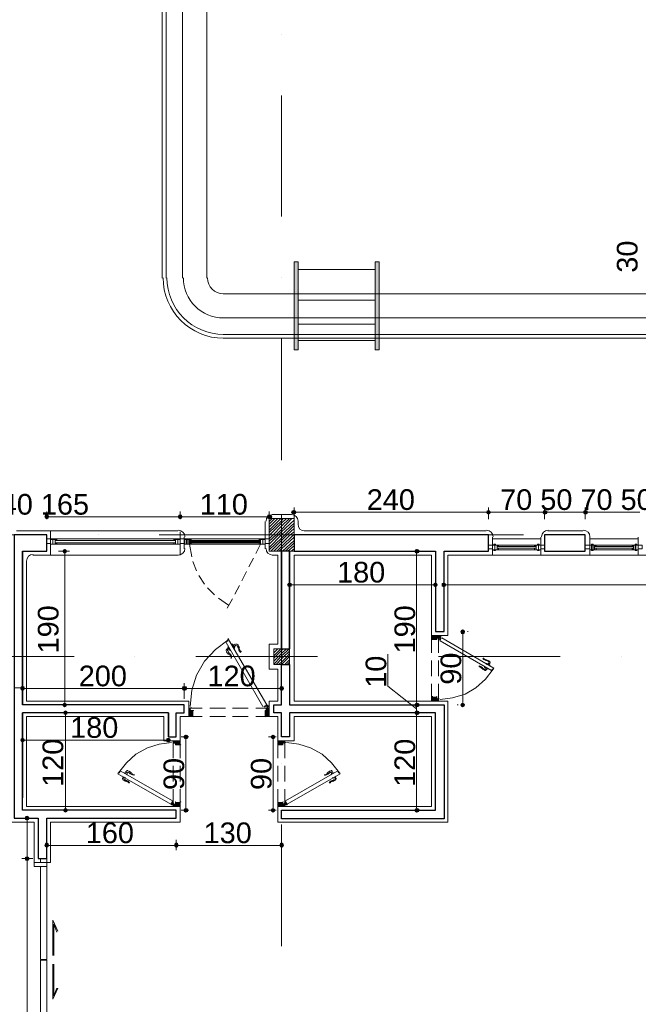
# Model space of a CAD drawing. Header units: metres. Extents: x 5.7 to 89.8, y 4 to 63.5.
# Tile 5 of 22: x 27.9 to 35.5, y 23.6 to 35.7. Entities that reach past the tile are written whole.
import ezdxf

# ---------------------------------------------------------------- set-up
doc = ezdxf.new("R2010")
doc.units = ezdxf.units.M
doc.header["$MEASUREMENT"] = 0
for name, color, linetype in [('PDF2_ax', 7, 'Continuous'), ('PDF2_column', 7, 'Continuous'), ('PDF2_dim', 7, 'Continuous'), ('PDF2_door', 7, 'Continuous'), ('PDF2_furn', 7, 'Continuous'), ('PDF2_khatchin', 7, 'Continuous'), ('PDF2_Layer5', 7, 'Continuous'), ('PDF2_line-estakhr', 7, 'Continuous'), ('PDF2_Text', 7, 'Continuous'), ('PDF2_wall', 7, 'Continuous'), ('PDF2_WIN', 7, 'Continuous'), ('PDF2_win11', 7, 'Continuous')]:
    doc.layers.add(name, color=color, linetype=linetype)
doc.styles.add('PDF Arial', font='arial.ttf')

msp = doc.modelspace()

# ---------------------------------------------------------------- hatches: boundary and pattern name
at = {"layer": 'PDF2_dim', "transparency": 33554559}
for points in [[(31.247, 29.661), (31.256, 29.642), (31.285, 29.632), (31.305, 29.642), (31.314, 29.661), (31.305, 29.68), (31.285, 29.69), (31.256, 29.68)], [(33.703, 29.642), (33.712, 29.661), (33.703, 29.68), (33.684, 29.69), (33.664, 29.68), (33.655, 29.661), (33.664, 29.642), (33.684, 29.632)], [(34.358, 29.68), (34.348, 29.661), (34.358, 29.642), (34.377, 29.632), (34.406, 29.642), (34.415, 29.661), (34.406, 29.68), (34.377, 29.69)], [(34.859, 29.68), (34.849, 29.661), (34.859, 29.642), (34.878, 29.632), (34.907, 29.642), (34.907, 29.68), (34.878, 29.69)], [(28.203, 29.603), (28.213, 29.584), (28.232, 29.574), (28.252, 29.584), (28.261, 29.603), (28.252, 29.632), (28.213, 29.632)], [(29.898, 29.584), (29.908, 29.603), (29.898, 29.632), (29.86, 29.632), (29.85, 29.603), (29.86, 29.584), (29.879, 29.574)], [(31.016, 29.603), (31.006, 29.632), (30.958, 29.632), (30.948, 29.603), (30.958, 29.584), (30.977, 29.574), (31.006, 29.584)], [(28.454, 29.208), (28.435, 29.199), (28.425, 29.179), (28.435, 29.16), (28.454, 29.15), (28.473, 29.16), (28.483, 29.179), (28.473, 29.199)], [(32.797, 29.208), (32.778, 29.199), (32.769, 29.179), (32.778, 29.16), (32.797, 29.15), (32.826, 29.16), (32.836, 29.179), (32.826, 29.199)], [(31.199, 28.765), (31.208, 28.746), (31.228, 28.736), (31.256, 28.746), (31.256, 28.784), (31.228, 28.794), (31.208, 28.784)], [(33.057, 28.765), (33.048, 28.784), (33.029, 28.794), (33.009, 28.784), (33, 28.765), (33.009, 28.746), (33.029, 28.736), (33.048, 28.746)], [(33.106, 28.784), (33.106, 28.746), (33.135, 28.736), (33.154, 28.746), (33.163, 28.765), (33.154, 28.784), (33.135, 28.794)], [(33.366, 28.216), (33.346, 28.207), (33.337, 28.187), (33.346, 28.158), (33.385, 28.158), (33.395, 28.187), (33.385, 28.207)], [(27.905, 27.484), (27.914, 27.465), (27.934, 27.455), (27.953, 27.465), (27.963, 27.484), (27.953, 27.513), (27.914, 27.513)], [(29.956, 27.465), (29.966, 27.484), (29.956, 27.513), (29.908, 27.513), (29.898, 27.484), (29.908, 27.465), (29.927, 27.455)], [(31.16, 27.484), (31.151, 27.513), (31.112, 27.513), (31.102, 27.484), (31.112, 27.465), (31.131, 27.455), (31.151, 27.465)], [(28.454, 27.253), (28.473, 27.263), (28.483, 27.282), (28.473, 27.301), (28.454, 27.311), (28.435, 27.301), (28.425, 27.282), (28.435, 27.263)], [(32.797, 27.253), (32.826, 27.263), (32.836, 27.282), (32.826, 27.301), (32.797, 27.311), (32.778, 27.301), (32.769, 27.282), (32.778, 27.263)], [(33.366, 27.253), (33.385, 27.263), (33.395, 27.282), (33.385, 27.301), (33.366, 27.311), (33.346, 27.301), (33.337, 27.282), (33.346, 27.263)], [(28.463, 27.215), (28.444, 27.205), (28.435, 27.186), (28.444, 27.166), (28.463, 27.157), (28.483, 27.166), (28.492, 27.186), (28.483, 27.205)], [(32.797, 27.215), (32.778, 27.205), (32.769, 27.186), (32.778, 27.166), (32.797, 27.157), (32.826, 27.166), (32.836, 27.186), (32.826, 27.205)], [(27.905, 26.849), (27.914, 26.829), (27.934, 26.82), (27.953, 26.829), (27.963, 26.849), (27.953, 26.868), (27.934, 26.877), (27.914, 26.868)], [(29.764, 26.849), (29.754, 26.868), (29.735, 26.877), (29.706, 26.868), (29.706, 26.829), (29.735, 26.82), (29.754, 26.829)], [(29.947, 26.916), (29.927, 26.906), (29.918, 26.887), (29.927, 26.868), (29.947, 26.858), (29.976, 26.868), (29.976, 26.906)], [(31.025, 26.916), (31.006, 26.906), (30.996, 26.887), (31.006, 26.868), (31.025, 26.858), (31.045, 26.868), (31.054, 26.887), (31.045, 26.906)], [(28.463, 25.953), (28.483, 25.963), (28.492, 25.982), (28.483, 26.001), (28.463, 26.011), (28.444, 26.001), (28.435, 25.982), (28.444, 25.963)], [(29.947, 25.953), (29.976, 25.963), (29.976, 26.001), (29.947, 26.011), (29.927, 26.001), (29.918, 25.982), (29.927, 25.963)], [(31.025, 25.953), (31.045, 25.963), (31.054, 25.982), (31.045, 26.001), (31.025, 26.011), (31.006, 26.001), (30.996, 25.982), (31.006, 25.963)], [(32.797, 25.953), (32.826, 25.963), (32.836, 25.982), (32.826, 26.001), (32.797, 26.011), (32.778, 26.001), (32.769, 25.982), (32.778, 25.963)], [(27.991, 25.914), (27.963, 25.905), (27.963, 25.866), (27.991, 25.857), (28.011, 25.866), (28.02, 25.885), (28.011, 25.905)], [(28.203, 25.548), (28.213, 25.529), (28.232, 25.519), (28.252, 25.529), (28.261, 25.548), (28.252, 25.577), (28.232, 25.587), (28.213, 25.577)], [(29.812, 25.577), (29.802, 25.548), (29.812, 25.529), (29.831, 25.519), (29.85, 25.529), (29.86, 25.548), (29.85, 25.577), (29.831, 25.587)], [(31.16, 25.548), (31.151, 25.577), (31.131, 25.587), (31.112, 25.577), (31.102, 25.548), (31.112, 25.529), (31.131, 25.519), (31.151, 25.529)], [(27.963, 25.365), (27.991, 25.356), (28.011, 25.365), (28.02, 25.385), (28.011, 25.404), (27.991, 25.414), (27.963, 25.404)]]:
    msp.add_hatch(color=256, dxfattribs=at).paths.add_polyline_path(points)
at = {"layer": 'PDF2_door', "transparency": 33554559}
for points in [[(33.086, 28.11), (33.086, 28.12), (33.077, 28.12)], [(29.783, 26.049), (29.783, 26.059), (29.773, 26.059), (29.773, 26.049)], [(31.179, 26.059), (31.179, 26.049), (31.189, 26.049), (31.189, 26.059)]]:
    msp.add_hatch(color=256, dxfattribs=at).paths.add_polyline_path(points)
at = {"layer": 'PDF2_furn', "transparency": 33554559}
for points in [[(31.285, 31.664), (31.334, 31.664), (31.334, 32.753), (31.285, 32.753)], [(32.287, 31.664), (32.335, 31.664), (32.335, 32.753), (32.287, 32.753)]]:
    msp.add_hatch(color=256, dxfattribs=at).paths.add_polyline_path(points)

# ---------------------------------------------------------------- linework, layer by layer
at = {"layer": 'PDF2_ax', "lineweight": 9}
for points in [[(31.131, 35.555), (31.131, 35.555)], [(31.131, 34.804), (31.131, 33.311)], [(31.131, 32.56), (31.131, 32.56)], [(31.131, 31.809), (31.131, 30.306)], [(31.131, 29.555), (31.131, 29.555)], [(26.614, 29.382), (28.117, 29.382)], [(28.868, 29.382), (28.868, 29.382)], [(29.619, 29.382), (31.122, 29.382)], [(31.863, 29.382), (31.863, 29.382)], [(32.614, 29.382), (34.117, 29.382)], [(34.868, 29.382), (34.868, 29.382)], [(31.131, 28.804), (31.131, 27.311)], [(27.067, 27.879), (28.569, 27.879)], [(29.321, 27.879), (29.321, 27.879)], [(30.072, 27.879), (31.574, 27.879)], [(32.326, 27.879), (32.326, 27.879)], [(33.067, 27.879), (34.57, 27.879)], [(35.321, 27.879), (35.321, 27.879)], [(31.131, 26.56), (31.131, 26.56)], [(31.131, 25.808), (31.131, 24.306)]]:
    msp.add_lwpolyline(points, dxfattribs=at)
at = {"layer": 'PDF2_column', "lineweight": 18}
for points in [[(30.977, 29.545), (31.016, 29.584)], [(30.977, 29.516), (31.045, 29.584)], [(30.977, 29.478), (31.083, 29.584)], [(30.977, 29.439), (31.122, 29.584)], [(30.977, 29.41), (31.131, 29.555), (31.151, 29.584)], [(30.977, 29.372), (30.987, 29.382), (31.131, 29.526), (31.189, 29.584)], [(30.977, 29.333), (31.025, 29.382), (31.131, 29.488), (31.228, 29.584)], [(30.977, 29.305), (31.064, 29.382), (31.131, 29.449), (31.256, 29.584)], [(30.977, 29.266), (31.093, 29.382), (31.131, 29.42), (31.285, 29.565)], [(31.131, 29.632), (31.131, 29.131)], [(30.977, 29.227), (31.131, 29.382), (31.285, 29.526)], [(30.977, 29.199), (31.131, 29.343), (31.17, 29.382), (31.285, 29.497)], [(30.996, 29.179), (31.131, 29.314), (31.199, 29.382), (31.285, 29.459)], [(31.035, 29.179), (31.131, 29.276), (31.237, 29.382), (31.285, 29.42)], [(31.334, 29.382), (30.929, 29.382)], [(31.073, 29.179), (31.131, 29.237), (31.276, 29.382), (31.285, 29.391)], [(31.102, 29.179), (31.131, 29.208), (31.285, 29.353)], [(31.131, 29.382), (31.131, 29.382)], [(31.141, 29.179), (31.285, 29.314)], [(31.179, 29.179), (31.285, 29.285)], [(31.208, 29.179), (31.285, 29.247)], [(31.247, 29.179), (31.285, 29.208)], [(31.035, 27.966), (31.045, 27.975)], [(31.035, 27.927), (31.083, 27.975)], [(31.035, 27.889), (31.122, 27.975)], [(31.035, 27.86), (31.054, 27.879), (31.131, 27.956), (31.151, 27.975)], [(31.035, 27.821), (31.093, 27.879), (31.131, 27.918), (31.189, 27.975)], [(31.035, 27.783), (31.122, 27.879), (31.131, 27.889), (31.228, 27.975)], [(31.131, 28.033), (31.131, 27.725)], [(31.285, 27.879), (30.977, 27.879)], [(31.064, 27.783), (31.131, 27.85), (31.16, 27.879), (31.228, 27.947)], [(31.093, 27.783), (31.131, 27.812), (31.199, 27.879), (31.228, 27.918)], [(31.131, 27.783), (31.228, 27.879)], [(31.17, 27.783), (31.228, 27.841)], [(31.199, 27.783), (31.228, 27.812)]]:
    msp.add_lwpolyline(points, dxfattribs=at)
for points in [[(30.977, 29.179), (31.285, 29.179), (31.285, 29.584), (30.977, 29.584)], [(31.228, 27.783), (31.035, 27.783), (31.035, 27.975), (31.228, 27.975)]]:
    msp.add_lwpolyline(points, close=True, dxfattribs=at)
at = {"layer": 'PDF2_dim', "lineweight": 20}
for points in [[(28.232, 29.671), (28.232, 29.574)], [(29.879, 29.671), (29.879, 29.574)], [(33.684, 29.719), (33.684, 29.574)], [(34.377, 29.719), (34.377, 29.574)], [(34.878, 29.719), (34.878, 29.574)], [(29.927, 27.552), (29.927, 27.359)], [(32.74, 27.186), (32.73, 27.186)], [(29.831, 25.491), (29.831, 25.616)], [(27.924, 25.385), (28.059, 25.385)]]:
    msp.add_lwpolyline(points, close=True, dxfattribs=at)
for points in [[(30.977, 29.574), (30.977, 29.671)], [(31.285, 29.574), (31.285, 29.719)], [(31.314, 29.661), (31.343, 29.661), (33.626, 29.661), (33.655, 29.661)], [(33.712, 29.661), (33.741, 29.661), (34.319, 29.661), (34.348, 29.661)], [(34.415, 29.661), (34.444, 29.661), (34.82, 29.661), (34.849, 29.661)], [(34.907, 29.661), (34.945, 29.661), (35.523, 29.661), (35.552, 29.661)], [(29.85, 29.603), (29.821, 29.603), (28.29, 29.603), (28.261, 29.603)], [(30.948, 29.603), (30.919, 29.603), (29.937, 29.603), (29.908, 29.603)], [(28.377, 29.179), (28.512, 29.179)], [(32.874, 29.179), (32.865, 29.179)], [(28.454, 29.15), (28.454, 29.122), (28.454, 27.34), (28.454, 27.311)], [(32.797, 27.311), (32.797, 27.34), (32.797, 29.122), (32.797, 29.15)], [(31.228, 28.833), (31.228, 28.823)], [(33.029, 28.833), (33.029, 28.823)], [(33.135, 28.833), (33.135, 28.823)], [(33, 28.765), (32.971, 28.765), (31.295, 28.765), (31.256, 28.765)], [(33.163, 28.765), (33.192, 28.765), (39.27, 28.765), (39.299, 28.765)], [(33.366, 28.158), (33.366, 28.12), (33.366, 27.34), (33.366, 27.311)], [(33.433, 28.187), (33.423, 28.187)], [(32.797, 27.234), (32.441, 27.513), (32.441, 27.908)], [(27.934, 27.494), (27.828, 27.494)], [(27.934, 27.484), (27.934, 27.436)], [(29.898, 27.484), (29.87, 27.484), (27.991, 27.484), (27.963, 27.484)], [(31.102, 27.484), (31.073, 27.484), (29.995, 27.484), (29.966, 27.484)], [(31.131, 27.446), (31.131, 27.552)], [(27.934, 27.417), (27.934, 27.426)], [(28.377, 27.282), (28.512, 27.282)], [(32.73, 27.282), (32.74, 27.282)], [(32.797, 27.186), (32.797, 27.282)], [(32.874, 27.282), (32.865, 27.282)], [(33.298, 27.282), (33.308, 27.282)], [(28.396, 27.186), (28.406, 27.186)], [(28.463, 26.011), (28.463, 26.04), (28.463, 27.128), (28.463, 27.157)], [(32.797, 26.011), (32.797, 26.04), (32.797, 27.128), (32.797, 27.157)], [(27.934, 26.916), (27.934, 26.906)], [(29.735, 26.916), (29.735, 26.906)], [(29.985, 26.887), (29.889, 26.887)], [(31.064, 26.887), (30.968, 26.887)], [(29.706, 26.849), (29.667, 26.849), (27.991, 26.849), (27.963, 26.849)], [(29.947, 26.858), (29.947, 26.82), (29.947, 26.04), (29.947, 26.011)], [(31.025, 26.858), (31.025, 26.82), (31.025, 26.04), (31.025, 26.011)], [(28.396, 25.982), (28.406, 25.982)], [(29.985, 25.982), (29.889, 25.982)], [(31.064, 25.982), (30.968, 25.982)], [(32.73, 25.982), (32.74, 25.982)], [(28.059, 25.885), (27.924, 25.885)], [(27.991, 25.414), (27.991, 25.442), (27.991, 25.828), (27.991, 25.857)], [(31.131, 25.808), (31.131, 25.491)], [(28.232, 25.76), (28.232, 25.491)], [(28.261, 25.548), (28.29, 25.548), (29.773, 25.548), (29.802, 25.548)], [(29.86, 25.548), (29.889, 25.548), (31.073, 25.548), (31.102, 25.548)], [(27.991, 22.611), (27.991, 22.64), (27.991, 25.327), (27.991, 25.356)]]:
    msp.add_lwpolyline(points, dxfattribs=at)
at = {"layer": 'PDF2_door', "lineweight": 18}
for points in [[(30.004, 27.263), (30.024, 27.465), (30.081, 27.648), (30.178, 27.821), (30.313, 27.966), (30.467, 28.081), (30.467, 28.091), (30.476, 28.101)], [(30.476, 28.091), (30.948, 27.282), (30.91, 27.263)], [(33.067, 28.12), (33.067, 28.139), (32.98, 28.139), (32.98, 28.091)], [(32.99, 28.091), (33.038, 28.091)], [(33.048, 28.091), (33.048, 28.11), (33.067, 28.11)], [(33.096, 28.11), (33.086, 28.072), (33.722, 27.706), (33.732, 27.725), (33.741, 27.725), (33.751, 27.735), (33.106, 28.11)], [(33.106, 28.101), (33.106, 28.101)], [(30.447, 28.062), (30.467, 28.072)], [(30.9, 27.263), (30.447, 28.052)], [(30.467, 28.072), (30.467, 28.072)], [(33.086, 27.349), (33.24, 27.369), (33.395, 27.417), (33.529, 27.494), (33.645, 27.6), (33.741, 27.725)], [(33.067, 27.349), (33.067, 27.33), (32.98, 27.33), (32.98, 27.378)], [(32.99, 27.378), (33.038, 27.378)], [(33.048, 27.378), (33.048, 27.359), (33.067, 27.359)], [(30.004, 27.215), (30.004, 27.243), (29.985, 27.243), (29.985, 27.138), (30.033, 27.138), (30.033, 27.205)], [(30.958, 27.215), (30.958, 27.243), (30.977, 27.243), (30.977, 27.138), (30.929, 27.138), (30.929, 27.205)], [(30.977, 27.243), (30.977, 27.243)], [(30.033, 27.215), (30.014, 27.215)], [(30.033, 27.138), (30.033, 27.138)], [(30.929, 27.215), (30.948, 27.215)], [(29.773, 26.82), (29.619, 26.8), (29.475, 26.752), (29.33, 26.675), (29.215, 26.569), (29.118, 26.444)], [(29.793, 26.82), (29.793, 26.839), (29.879, 26.839), (29.879, 26.791), (29.821, 26.791), (29.821, 26.81)], [(29.812, 26.81), (29.793, 26.81)], [(29.879, 26.791), (29.879, 26.791)], [(31.17, 26.82), (31.17, 26.839), (31.083, 26.839), (31.083, 26.791), (31.141, 26.791), (31.141, 26.81)], [(31.083, 26.791), (31.083, 26.791)], [(31.151, 26.81), (31.17, 26.81)], [(31.189, 26.82), (31.343, 26.8), (31.488, 26.752), (31.632, 26.675), (31.748, 26.569), (31.844, 26.444)], [(29.138, 26.463), (29.128, 26.444), (29.118, 26.444), (29.109, 26.434), (29.764, 26.059), (29.783, 26.097), (29.147, 26.463)], [(29.118, 26.434), (29.118, 26.434)], [(31.825, 26.463), (31.834, 26.444), (31.844, 26.444), (31.854, 26.434), (31.199, 26.059), (31.179, 26.097), (31.815, 26.463)], [(31.844, 26.434), (31.844, 26.434)], [(29.764, 26.068), (29.764, 26.068)], [(29.793, 26.049), (29.793, 26.03), (29.879, 26.03), (29.879, 26.078), (29.821, 26.078), (29.821, 26.059)], [(29.812, 26.059), (29.793, 26.059)], [(31.17, 26.049), (31.17, 26.03), (31.083, 26.03), (31.083, 26.078), (31.141, 26.078), (31.141, 26.059)], [(31.151, 26.059), (31.17, 26.059)], [(31.199, 26.068), (31.199, 26.068)]]:
    msp.add_lwpolyline(points, dxfattribs=at)
at = {"layer": 'PDF2_door', "lineweight": 0}
for points in [[(33.048, 28.091), (33, 28.139), (33.038, 28.091), (32.99, 28.139), (32.98, 28.12), (33, 28.139), (32.98, 28.11)], [(32.98, 28.13), (32.98, 28.139), (33.029, 28.091), (33.048, 28.101), (33.009, 28.139), (32.98, 28.101), (33.019, 28.139), (32.98, 28.091), (33.029, 28.139), (33.048, 28.11), (33.019, 28.139), (33.048, 28.11), (33.067, 28.13), (33.067, 28.139), (33.048, 28.11), (33.019, 28.091), (33.057, 28.139), (33.009, 28.091), (32.98, 28.12)], [(32.98, 28.13), (33.019, 28.091), (32.98, 28.13)], [(32.98, 28.11), (33, 28.091), (32.98, 28.11)], [(32.98, 28.101), (32.99, 28.091), (32.98, 28.091)], [(32.99, 28.091), (33.038, 28.139), (33, 28.091), (33.048, 28.139), (33.067, 28.11), (33.038, 28.139), (33.057, 28.11), (33.067, 28.13)], [(33.038, 28.091), (33.048, 28.101)], [(33.057, 28.139), (33.067, 28.12), (33.057, 28.139)], [(33.057, 28.11), (33.067, 28.11), (33.067, 28.12)], [(33.057, 28.101), (33.067, 28.101)], [(33.086, 28.12), (33.077, 28.12), (33.077, 28.11), (33.077, 28.12)], [(33.086, 28.101), (33.077, 28.11)], [(33.077, 28.091), (33.086, 28.101), (33.086, 28.081)], [(33.077, 28.081), (33.077, 28.081)], [(33.086, 28.11), (33.086, 28.12), (33.086, 28.11)], [(33.086, 28.11), (33.086, 28.12), (33.086, 28.11)], [(33.086, 28.11), (33.086, 28.11)], [(32.98, 27.378), (32.99, 27.378), (32.98, 27.369), (33.019, 27.33), (32.98, 27.378), (33.029, 27.33), (33.048, 27.359), (33.067, 27.34), (33.057, 27.359), (33.038, 27.33), (33.067, 27.359), (33.048, 27.33), (33, 27.378), (33.038, 27.33), (32.99, 27.378)], [(32.98, 27.359), (33, 27.378), (32.98, 27.359)], [(32.98, 27.34), (33.019, 27.378), (32.98, 27.34)], [(33.067, 27.359), (33.067, 27.349), (33.057, 27.33), (33.067, 27.34), (33.067, 27.33), (33.019, 27.378), (33.057, 27.33), (33.009, 27.378), (32.98, 27.349), (33, 27.33), (32.98, 27.359), (33.009, 27.33), (33.048, 27.369), (33.029, 27.378), (32.98, 27.33), (32.98, 27.34), (32.99, 27.33), (33.038, 27.378), (33, 27.33), (33.048, 27.378)], [(33.019, 27.33), (33.048, 27.359), (33.019, 27.33)], [(33.038, 27.378), (33.048, 27.369)], [(30.014, 27.138), (30.033, 27.157), (29.985, 27.215), (30.033, 27.166), (29.985, 27.224), (30.004, 27.243), (29.985, 27.215)], [(29.985, 27.205), (30.033, 27.147), (30.024, 27.138), (29.985, 27.176), (30.014, 27.215), (29.985, 27.186), (30.033, 27.138), (29.985, 27.195), (30.004, 27.224), (29.985, 27.243), (30.033, 27.186), (29.985, 27.138), (30.033, 27.195), (30.014, 27.215)], [(29.985, 27.243), (29.985, 27.243)], [(30.004, 27.138), (29.985, 27.157), (30.033, 27.205), (29.985, 27.147), (29.995, 27.138), (30.033, 27.176), (29.985, 27.234), (29.995, 27.243), (30.004, 27.234), (30.004, 27.243)], [(29.985, 27.205), (30.004, 27.234), (29.985, 27.205)], [(30.929, 27.272), (30.919, 27.263)], [(30.919, 27.253), (30.939, 27.263)], [(30.958, 27.138), (30.977, 27.157), (30.929, 27.205), (30.977, 27.147), (30.968, 27.138), (30.929, 27.176), (30.977, 27.234), (30.968, 27.243), (30.958, 27.234), (30.958, 27.243)], [(30.948, 27.138), (30.929, 27.157), (30.977, 27.215), (30.929, 27.166), (30.977, 27.224), (30.958, 27.243), (30.977, 27.215)], [(30.939, 27.224), (30.939, 27.243)], [(30.948, 27.263), (30.948, 27.263)], [(30.948, 27.263), (30.948, 27.263)], [(30.948, 27.243), (30.948, 27.224)], [(30.958, 27.263), (30.958, 27.263), (30.963, 27.272)], [(30.958, 27.263), (30.968, 27.263), (30.958, 27.263)], [(30.958, 27.253), (30.958, 27.253)], [(30.958, 27.253), (30.958, 27.253)], [(30.977, 27.205), (30.958, 27.234), (30.977, 27.205)], [(30.968, 27.263), (30.968, 27.263)], [(30.033, 27.215), (29.985, 27.166), (30.024, 27.215), (30.033, 27.205)], [(30.014, 27.138), (29.985, 27.166), (30.014, 27.138)], [(29.985, 27.138), (29.985, 27.138)], [(30.004, 27.138), (30.033, 27.166), (30.004, 27.138)], [(30.977, 27.205), (30.929, 27.147), (30.939, 27.138), (30.977, 27.176), (30.948, 27.215), (30.929, 27.195), (30.977, 27.138), (30.929, 27.186), (30.948, 27.215)], [(30.929, 27.205), (30.939, 27.215), (30.977, 27.166), (30.929, 27.215)], [(30.958, 27.138), (30.929, 27.166), (30.958, 27.138)], [(30.929, 27.138), (30.929, 27.138)], [(30.948, 27.138), (30.977, 27.166), (30.948, 27.138)], [(30.977, 27.138), (30.977, 27.138)], [(29.879, 26.82), (29.85, 26.791), (29.879, 26.829), (29.841, 26.791), (29.793, 26.839), (29.793, 26.829), (29.802, 26.839), (29.85, 26.791), (29.812, 26.839), (29.86, 26.791)], [(29.793, 26.81), (29.812, 26.839), (29.793, 26.82), (29.802, 26.81), (29.793, 26.829), (29.812, 26.81), (29.831, 26.839), (29.802, 26.81), (29.821, 26.839), (29.87, 26.791), (29.831, 26.839), (29.879, 26.791), (29.841, 26.839), (29.821, 26.81), (29.85, 26.839), (29.821, 26.8), (29.831, 26.791), (29.821, 26.8)], [(29.879, 26.829), (29.879, 26.839), (29.831, 26.791), (29.87, 26.839), (29.821, 26.791), (29.86, 26.839)], [(29.87, 26.839), (29.879, 26.82), (29.86, 26.839), (29.879, 26.81), (29.85, 26.839), (29.879, 26.8), (29.87, 26.791)], [(29.879, 26.81), (29.86, 26.791), (29.879, 26.81)], [(31.093, 26.839), (31.083, 26.82), (31.102, 26.839), (31.083, 26.81), (31.112, 26.839), (31.083, 26.8), (31.093, 26.791)], [(31.083, 26.82), (31.112, 26.791), (31.083, 26.829), (31.122, 26.791), (31.17, 26.839), (31.17, 26.829), (31.16, 26.839), (31.112, 26.791), (31.151, 26.839), (31.102, 26.791)], [(31.083, 26.829), (31.083, 26.839), (31.131, 26.791), (31.093, 26.839), (31.141, 26.791), (31.102, 26.839)], [(31.17, 26.81), (31.151, 26.839), (31.17, 26.82), (31.16, 26.81), (31.17, 26.829), (31.151, 26.81), (31.131, 26.839), (31.16, 26.81), (31.141, 26.839), (31.093, 26.791), (31.131, 26.839), (31.083, 26.791), (31.122, 26.839), (31.141, 26.81), (31.112, 26.839), (31.141, 26.8), (31.131, 26.791), (31.141, 26.8)], [(31.083, 26.81), (31.102, 26.791), (31.083, 26.81)], [(29.773, 26.049), (29.783, 26.049), (29.783, 26.059), (29.773, 26.059)], [(29.879, 26.049), (29.85, 26.078), (29.879, 26.04), (29.841, 26.078), (29.821, 26.059), (29.793, 26.03), (29.793, 26.04), (29.802, 26.03), (29.85, 26.078), (29.812, 26.03), (29.86, 26.078)], [(29.821, 26.068), (29.831, 26.078), (29.821, 26.068), (29.85, 26.03), (29.821, 26.059), (29.841, 26.03), (29.879, 26.078), (29.831, 26.03), (29.87, 26.078), (29.821, 26.03), (29.802, 26.059), (29.831, 26.03), (29.812, 26.059), (29.793, 26.04), (29.802, 26.059), (29.793, 26.049), (29.812, 26.03), (29.793, 26.059), (29.793, 26.049)], [(29.802, 26.068), (29.793, 26.068)], [(29.793, 26.059), (29.802, 26.059)], [(29.86, 26.03), (29.821, 26.078), (29.87, 26.03), (29.831, 26.078), (29.879, 26.03), (29.879, 26.04)], [(29.87, 26.03), (29.879, 26.049), (29.86, 26.03), (29.879, 26.059), (29.85, 26.03), (29.879, 26.068), (29.87, 26.078)], [(29.879, 26.059), (29.86, 26.078), (29.879, 26.059)], [(29.879, 26.078), (29.879, 26.078)], [(31.083, 26.049), (31.112, 26.078), (31.083, 26.04), (31.122, 26.078), (31.141, 26.059), (31.17, 26.03), (31.17, 26.04), (31.16, 26.03), (31.112, 26.078), (31.151, 26.03), (31.102, 26.078)], [(31.141, 26.068), (31.131, 26.078), (31.141, 26.068), (31.112, 26.03), (31.141, 26.059), (31.122, 26.03), (31.083, 26.078), (31.131, 26.03), (31.093, 26.078), (31.141, 26.03), (31.16, 26.059), (31.131, 26.03), (31.151, 26.059), (31.17, 26.04), (31.16, 26.059), (31.17, 26.049), (31.151, 26.03), (31.17, 26.059), (31.17, 26.049)], [(31.102, 26.03), (31.141, 26.078), (31.093, 26.03), (31.131, 26.078), (31.083, 26.03), (31.083, 26.04)], [(31.083, 26.059), (31.102, 26.078), (31.083, 26.059)], [(31.093, 26.03), (31.083, 26.049), (31.102, 26.03), (31.083, 26.059), (31.112, 26.03), (31.083, 26.068), (31.093, 26.078)], [(31.083, 26.078), (31.083, 26.078)], [(31.16, 26.068), (31.17, 26.068)], [(31.17, 26.059), (31.16, 26.059)], [(31.179, 26.078), (31.189, 26.068), (31.179, 26.088)], [(31.179, 26.068), (31.179, 26.059)], [(31.189, 26.049), (31.179, 26.049), (31.179, 26.059), (31.189, 26.059)]]:
    msp.add_lwpolyline(points, dxfattribs=at)
for points in [[(33.072, 28.11, 0.41418), (33.077, 28.115, -0.41418)], [(33.095, 28.103, 0.413858), (33.094, 28.11, -0.413858)], [(29.797, 26.068, 0.41421), (29.793, 26.064, -0.41421)], [(31.179, 26.064, 0.41421), (31.175, 26.068, -0.41421)], [(31.187, 26.069, 0.414209), (31.188, 26.076, -0.414209)]]:
    msp.add_lwpolyline(points, format="xyb", close=True, dxfattribs=at)
at = {"layer": 'PDF2_door', "lineweight": 5}
for points in [[(30.457, 27.956), (30.467, 27.956), (30.457, 27.975), (30.447, 27.966)], [(30.467, 28.004), (30.476, 28.004)], [(30.505, 27.956), (30.496, 27.956), (30.467, 27.995)], [(30.515, 28.033), (30.524, 28.033), (30.553, 27.985), (30.544, 27.985)], [(30.553, 28.024), (30.563, 28.014), (30.553, 28.033), (30.563, 28.033)], [(30.573, 28.014), (30.573, 28.014)], [(33.635, 27.754), (33.635, 27.744), (33.674, 27.725)], [(33.635, 27.715), (33.635, 27.725), (33.655, 27.715), (33.645, 27.715)], [(33.655, 27.783), (33.664, 27.792), (33.703, 27.773)], [(33.693, 27.792), (33.684, 27.802), (33.693, 27.792), (33.703, 27.792)], [(33.693, 27.764), (33.703, 27.764)], [(29.166, 26.406), (29.166, 26.406)], [(29.195, 26.377), (29.166, 26.396)], [(29.224, 26.415), (29.224, 26.425), (29.186, 26.444)], [(29.205, 26.386), (29.205, 26.377)], [(29.224, 26.454), (29.224, 26.444), (29.215, 26.454), (29.224, 26.444)], [(31.738, 26.454), (31.738, 26.444), (31.748, 26.454), (31.738, 26.444)], [(31.738, 26.415), (31.738, 26.425), (31.777, 26.444)], [(31.757, 26.386), (31.757, 26.377)], [(31.767, 26.377), (31.796, 26.396)], [(31.796, 26.406), (31.796, 26.406)]]:
    msp.add_lwpolyline(points, dxfattribs=at)
for points in [[(30.448, 27.956, -0.361436), (30.457, 27.975), (30.467, 27.956)], [(30.468, 27.959, 0.092322), (30.476, 27.934, 0.099024), (30.495, 27.913)], [(30.626, 27.93, -0.199986), (30.601, 27.97, 0.098999), (30.592, 27.997, 0.092349), (30.575, 28.017)], [(30.632, 27.938, -0.199984), (30.61, 27.971, 0.014536), (30.61, 27.976)], [(30.505, 27.871, 0.199983), (30.486, 27.909, 0.014553), (30.489, 27.906)], [(33.653, 27.831, -0.199967), (33.617, 27.852, -1.00039), (33.625, 27.858, 0.200082), (33.654, 27.841)], [(33.701, 27.8, 0.361338), (33.698, 27.818, 0.130829), (33.657, 27.839, -0.014754), (33.661, 27.839)], [(33.602, 27.737, -0.014137), (33.6, 27.738, 0.13077), (33.639, 27.711)], [(33.608, 27.746, 0.099053), (33.623, 27.732, 0.092396), (33.642, 27.726)], [(33.635, 27.707, 0.361469), (33.655, 27.715), (33.645, 27.725)], [(33.691, 27.811, 0.092376), (33.676, 27.824, 0.09904), (33.657, 27.831)], [(29.168, 26.379, 0.361382), (29.172, 26.361, 0.130792), (29.212, 26.34)], [(29.262, 26.433, 0.099024), (29.246, 26.447, 0.09232), (29.228, 26.453)], [(31.744, 26.453, 0.092327), (31.726, 26.447, 0.099026), (31.71, 26.433)], [(31.76, 26.34, 0.130792), (31.8, 26.361, 0.361409), (31.803, 26.379)], [(29.188, 26.367, 0.092348), (29.203, 26.355, 0.098999), (29.222, 26.348)], [(29.217, 26.347, -0.199983), (29.252, 26.327, -0.999983), (29.244, 26.321, 0.199987), (29.217, 26.339, 0.014545), (29.221, 26.339)], [(31.751, 26.339, 0.014545), (31.754, 26.339, 0.199984), (31.728, 26.321, -0.999943), (31.72, 26.327, -0.199984), (31.755, 26.347)], [(31.75, 26.348, 0.098999), (31.769, 26.355, 0.092348), (31.784, 26.367)]]:
    msp.add_lwpolyline(points, format="xyb", dxfattribs=at)
at = {"layer": 'PDF2_door', "lineweight": 0}
for points in [[(30.977, 27.243), (30.958, 27.215), (30.977, 27.186), (30.929, 27.138), (30.977, 27.195), (30.958, 27.224)], [(29.773, 26.059), (29.773, 26.049), (29.773, 26.059)], [(31.189, 26.059), (31.189, 26.049), (31.189, 26.059)]]:
    msp.add_lwpolyline(points, close=True, dxfattribs=at)
for points in [[(30.948, 27.248, -0.414213), (30.963, 27.263, 0.41421), (30.968, 27.268)], [(29.783, 26.059), (29.785, 26.069, -0.414193), (29.783, 26.078), (29.773, 26.068), (29.783, 26.088)]]:
    msp.add_lwpolyline(points, format="xyb", dxfattribs=at)
at = {"layer": 'PDF2_door', "lineweight": 5}
for points in [[(29.176, 26.367), (29.166, 26.377)], [(31.786, 26.367), (31.796, 26.377)]]:
    msp.add_lwpolyline(points, close=True, dxfattribs=at)
at = {"layer": 'PDF2_door', "lineweight": 18}
for centre in [(33.091, 28.125), (30.963, 27.268), (29.778, 26.054), (31.194, 26.054)]:
    msp.add_circle(centre, 0.00482, dxfattribs=at)
at = {"layer": 'PDF2_door', "lineweight": 0}
for centre in [(33.091, 28.125), (30.963, 27.268), (29.778, 26.054), (31.194, 26.054)]:
    msp.add_circle(centre, 0.00482, dxfattribs=at)
at = {"layer": 'PDF2_door', "lineweight": 18}
for centre, start, end in [((32.995, 28.096), 180.0033, 269.9967), ((33.043, 28.096), 270.0033, 359.9967), ((33.053, 28.115), 90.0033, 179.9967), ((33.072, 28.125), 270.0033, 359.9967), ((32.995, 27.383), 90.0033, 179.9967), ((33.043, 27.383), 0.0033, 89.9967), ((33.053, 27.364), 180.0033, 269.9967), ((33.072, 27.354), 0.0033, 89.9967), ((30.009, 27.248), 0.0003, 89.9997), ((30.963, 27.248), 90.0003, 179.9997), ((30.019, 27.219), 180.0063, 269.9994), ((30.038, 27.21), 0.0003, 89.9997), ((30.038, 27.142), 270.0003, 359.9997), ((30.934, 27.21), 90.0061, 180.0054), ((30.934, 27.142), 180.0063, 269.9994), ((30.953, 27.219), 270.0003, 359.9997), ((29.797, 26.824), 180.0003, 269.9997), ((29.817, 26.815), 0.0003, 89.9997), ((29.826, 26.796), 180.0003, 269.9997), ((29.884, 26.796), 270.0003, 359.9997), ((31.088, 26.796), 180.0003, 269.9997), ((31.146, 26.796), 270.0003, 359.9997), ((31.155, 26.815), 90.0063, 179.9994), ((31.175, 26.824), 270.0003, 359.9997), ((29.797, 26.054), 90.0063, 179.9994), ((29.817, 26.064), 270.0003, 359.9997), ((29.826, 26.083), 90.0003, 179.9997), ((29.884, 26.083), 0.0003, 89.9997), ((31.088, 26.083), 90.0063, 179.9994), ((31.146, 26.083), 0.0061, 90.0054), ((31.155, 26.064), 180.0003, 269.9997), ((31.175, 26.054), 0.0003, 89.9997)]:
    msp.add_arc(centre, 0.00482, start, end, dxfattribs=at)
at = {"layer": 'PDF2_door', "lineweight": 0}
for centre, radius, start, end in [((33.082, 28.125), 0.00482, 90.0033, 179.9967), ((33.091, 28.115), 0.00485, 218.8609, 239.9487), ((30.943, 27.268), 0.0144, 29.9983, 119.9982), ((30.943, 27.268), 0.00482, 29.999, 119.9981), ((30.963, 27.248), 0.00482, 90.0061, 180.0054), ((30.963, 27.268), 0.00482, 210.0089, 231.2275), ((29.788, 26.073), 0.00482, 150.006, 240.002), ((29.788, 26.054), 0.00482, 270.0003, 359.9997), ((29.788, 26.064), 0.00482, 38.779, 59.9982), ((31.184, 26.054), 0.00482, 180.0003, 269.9997), ((31.184, 26.064), 0.00482, 120.0089, 141.2275)]:
    msp.add_arc(centre, radius, start, end, dxfattribs=at)
at = {"layer": 'PDF2_door', "lineweight": 5}
for centre, radius, start, end in [((30.443, 28.019), 0.0433, 298.1304, 329.9417), ((30.491, 27.932), 0.0433, 90.0551, 121.8713), ((30.539, 28.067), 0.0433, 270.0551, 301.8713), ((30.587, 27.98), 0.0433, 118.1304, 149.9417), ((30.577, 28.019), 0.0144, 40.5173, 119.9985), ((30.5, 27.961), 0.111, 10.7117, 40.5175), ((30.549, 27.99), 0.111, 199.4897, 229.2901), ((30.452, 27.865), 0.0626, 7.3829, 52.6188), ((30.51, 27.865), 0.00482, 187.3882, 7.3836), ((30.626, 27.942), 0.00482, 232.6254, 52.6189), ((33.573, 27.759), 0.00481, 82.612, 262.6311), ((33.563, 27.711), 0.0433, 37.3699, 82.6277), ((33.563, 27.711), 0.053, 37.3828, 82.6154), ((33.621, 27.749), 0.0337, 328.1268, 359.9523), ((33.688, 27.701), 0.0337, 120.0631, 151.8651), ((33.659, 27.817), 0.0337, 300.0594, 331.8795), ((33.727, 27.778), 0.0337, 148.1397, 179.9393), ((29.142, 26.401), 0.0337, 328.1293, 359.9445), ((29.21, 26.362), 0.0337, 120.0642, 151.8751), ((29.181, 26.478), 0.0337, 300.0591, 331.8692), ((29.229, 26.459), 0.0144, 70.5157, 150.0019), ((29.258, 26.43), 0.0337, 148.1336, 179.9508), ((29.21, 26.381), 0.0915, 40.7154, 70.5157), ((29.306, 26.468), 0.053, 217.3812, 262.6172), ((29.219, 26.401), 0.0627, 37.3832, 40.7139), ((29.306, 26.468), 0.0433, 217.3806, 262.6175), ((29.306, 26.42), 0.00482, 262.6163, 82.6177), ((31.666, 26.42), 0.00482, 97.3882, 277.3836), ((31.666, 26.468), 0.0433, 277.3825, 322.6194), ((31.666, 26.468), 0.053, 277.3828, 322.6188), ((31.762, 26.381), 0.0915, 109.4897, 139.2902), ((31.752, 26.401), 0.0626, 139.2919, 142.6262), ((31.743, 26.459), 0.0144, 30.0033, 109.4901), ((31.714, 26.43), 0.0337, 0.0555, 31.8707), ((31.781, 26.478), 0.0337, 208.1308, 239.9409), ((31.762, 26.362), 0.0337, 28.1308, 59.9409), ((31.83, 26.401), 0.0337, 180.0555, 211.8707)]:
    msp.add_arc(centre, radius, start, end, dxfattribs=at)
at = {"layer": 'PDF2_door', "transparency": 33554559}
msp.add_solid([(30.958, 27.272), (30.968, 27.272), (30.968, 27.272)], dxfattribs=at)
at = {"layer": 'PDF2_furn', "lineweight": 18}
for points in [[(31.285, 32.753), (31.334, 32.753), (31.334, 31.664), (31.285, 31.664)], [(32.287, 32.753), (32.335, 32.753), (32.335, 31.664), (32.287, 31.664)]]:
    msp.add_lwpolyline(points, close=True, dxfattribs=at)
for points in [[(32.287, 32.656), (31.334, 32.656)], [(32.287, 32.358), (31.334, 32.358)], [(32.287, 32.281), (31.334, 32.281)], [(32.287, 31.982), (31.334, 31.982)], [(32.287, 31.78), (31.334, 31.78)]]:
    msp.add_lwpolyline(points, dxfattribs=at)
at = {"layer": 'PDF2_khatchin', "lineweight": 18}
for points in [[(29.995, 29.266), (30.024, 29.112)], [(30.871, 29.266), (30.813, 29.15)], [(30.033, 29.054), (30.081, 28.939)], [(30.785, 29.093), (30.727, 28.987)], [(30.698, 28.929), (30.64, 28.813)], [(30.11, 28.881), (30.178, 28.775)], [(30.216, 28.727), (30.303, 28.64)], [(30.611, 28.756), (30.553, 28.65)], [(30.351, 28.601), (30.476, 28.515)], [(30.524, 28.592), (30.457, 28.476)], [(32.98, 27.927), (32.98, 28.139)], [(33.067, 27.927), (33.067, 28.139)], [(32.98, 27.638), (32.98, 27.831)], [(33.067, 27.638), (33.067, 27.831)], [(32.98, 27.33), (32.98, 27.542)], [(33.067, 27.33), (33.067, 27.542)], [(29.985, 27.243), (30.149, 27.243)], [(30.245, 27.243), (30.438, 27.243)], [(30.524, 27.243), (30.717, 27.243)], [(30.813, 27.243), (30.977, 27.243)], [(29.985, 27.138), (30.149, 27.138)], [(30.245, 27.138), (30.438, 27.138)], [(30.524, 27.138), (30.717, 27.138)], [(30.813, 27.138), (30.977, 27.138)], [(29.793, 26.839), (29.793, 26.627)], [(29.879, 26.839), (29.879, 26.627)], [(31.083, 26.839), (31.083, 26.627)], [(31.17, 26.839), (31.17, 26.627)], [(29.793, 26.531), (29.793, 26.338)], [(29.879, 26.531), (29.879, 26.338)], [(31.083, 26.531), (31.083, 26.338)], [(31.17, 26.531), (31.17, 26.338)], [(29.793, 26.242), (29.793, 26.03)], [(29.879, 26.242), (29.879, 26.03)], [(31.083, 26.242), (31.083, 26.03)], [(31.17, 26.242), (31.17, 26.03)]]:
    msp.add_lwpolyline(points, dxfattribs=at)
at = {"layer": 'PDF2_Layer5', "lineweight": 13}
for points in [[(30.929, 29.208), (30.929, 29.545)], [(31.016, 29.632), (31.247, 29.632)], [(31.334, 29.545), (31.334, 29.507)], [(27.857, 29.43), (29.85, 29.43)], [(28.28, 29.43), (28.28, 29.131)], [(29.879, 29.131), (29.879, 29.42)], [(33.655, 29.43), (31.411, 29.43)], [(34.415, 29.43), (34.849, 29.43)], [(27.78, 25.982), (27.78, 29.353), (27.78, 25.837), (28.078, 25.837), (28.078, 25.336), (28.28, 25.336), (28.28, 25.837), (29.879, 25.837), (29.879, 26.03), (27.982, 26.03), (27.982, 27.138)], [(29.927, 29.208), (29.927, 29.353)], [(33.732, 29.131), (33.732, 29.353)], [(33.732, 29.333), (34.329, 29.333)], [(34.329, 29.131), (34.329, 29.353)], [(34.936, 29.131), (34.936, 29.353)], [(34.936, 29.333), (35.533, 29.333)], [(35.533, 29.353), (35.533, 29.131), (36.727, 29.131), (36.727, 29.353)], [(27.982, 27.33), (27.982, 29.054), (27.982, 27.33), (29.985, 27.33), (29.985, 27.138), (29.879, 27.138), (29.879, 26.839), (29.677, 26.839), (29.677, 27.138), (27.982, 27.138), (27.982, 26.184)], [(28.059, 29.131), (29.85, 29.131)], [(31.285, 29.131), (31.285, 27.33), (33.183, 27.33), (33.183, 25.837), (31.083, 25.837), (31.083, 26.03), (32.98, 26.03), (32.98, 27.138), (31.285, 27.138), (31.285, 26.839), (31.083, 26.839), (31.083, 27.138), (30.977, 27.138), (30.977, 27.33), (31.083, 27.33), (31.083, 27.725), (30.977, 27.725), (30.977, 28.033), (31.083, 28.033)], [(31.016, 29.131), (31.083, 29.131), (31.083, 28.033), (31.083, 29.131)], [(31.285, 27.927), (31.285, 29.131), (31.285, 27.927), (31.285, 29.131), (32.98, 29.131), (32.98, 28.139), (33.183, 28.139), (33.183, 29.131), (34.329, 29.131), (35.533, 29.131)]]:
    msp.add_lwpolyline(points, dxfattribs=at)
for centre, start, end in [((31.02, 29.55), 90, 180), ((31.252, 29.55), 0.0055, 90), ((29.855, 29.358), 0.0055, 90), ((31.415, 29.512), 180, 270), ((33.659, 29.358), 0.0055, 90), ((34.42, 29.358), 90, 180), ((34.854, 29.358), 0.0055, 90), ((29.855, 29.213), 270, 360), ((31.02, 29.213), 180, 270), ((28.064, 29.059), 90, 180)]:
    msp.add_arc(centre, 0.0819, start, end, dxfattribs=at)
at = {"layer": 'PDF2_line-estakhr', "lineweight": 18}
for points in [[(29.658, 32.55), (29.658, 45.408)], [(29.706, 32.55), (29.706, 45.408)], [(29.908, 32.55), (29.908, 45.408)], [(30.207, 32.55), (30.207, 45.408)], [(55.209, 32.358), (30.409, 32.358)], [(55.209, 32.059), (30.409, 32.059)], [(55.209, 31.857), (30.409, 31.857)], [(55.209, 31.809), (30.409, 31.809)]]:
    msp.add_lwpolyline(points, dxfattribs=at)
for radius in [0.746, 0.698, 0.496, 0.197]:
    msp.add_arc((30.414, 32.555), radius, 180, 270, dxfattribs=at)
at = {"layer": 'PDF2_wall', "lineweight": 30}
for points in [[(29.735, 27.186), (29.735, 26.887), (29.831, 26.887), (29.831, 27.186), (29.927, 27.186), (29.927, 27.282), (27.934, 27.282), (27.934, 29.179), (28.232, 29.179), (28.232, 29.382), (27.828, 29.382), (27.828, 26.03)], [(27.828, 29.382), (27.828, 25.885), (28.126, 25.885), (28.126, 25.385), (28.232, 25.385), (28.232, 25.885), (29.831, 25.885), (29.831, 25.982), (27.934, 25.982), (27.934, 27.186)], [(27.934, 29.179), (27.934, 27.282)], [(31.228, 29.179), (31.228, 27.975), (31.228, 29.179), (31.131, 29.179), (31.131, 27.975), (31.131, 29.179)], [(31.131, 27.975), (31.228, 27.975)], [(29.735, 26.887), (29.735, 27.186), (27.934, 27.186), (27.934, 26.136)]]:
    msp.add_lwpolyline(points, dxfattribs=at)
for points in [[(33.135, 28.187), (33.135, 29.179), (33.684, 29.179), (33.684, 29.382), (31.285, 29.382), (31.285, 29.179), (33.029, 29.179), (33.029, 28.187)], [(34.377, 29.382), (34.377, 29.179), (34.878, 29.179), (34.878, 29.382)], [(31.131, 25.982), (33.029, 25.982), (33.029, 27.186), (31.228, 27.186), (31.228, 26.887), (31.131, 26.887), (31.131, 27.186), (31.035, 27.186), (31.035, 27.282), (31.131, 27.282), (31.131, 27.783), (31.228, 27.783), (31.228, 27.282), (33.135, 27.282), (33.135, 25.876), (31.131, 25.876)]]:
    msp.add_lwpolyline(points, close=True, dxfattribs=at)
at = {"layer": 'PDF2_WIN', "lineweight": 18}
for points in [[(28.232, 29.333), (28.232, 29.276), (28.28, 29.276), (28.28, 29.333)], [(28.28, 29.333), (28.28, 29.266), (28.309, 29.266), (28.309, 29.333)], [(28.309, 29.266), (28.28, 29.266), (28.28, 29.324), (28.309, 29.324), (28.338, 29.324), (28.338, 29.266), (28.309, 29.266), (28.309, 29.324)], [(28.357, 29.314), (28.338, 29.314), (28.338, 29.333), (28.338, 29.266), (28.309, 29.266), (28.309, 29.333), (28.338, 29.333), (28.357, 29.333)], [(28.357, 29.324), (28.357, 29.314), (28.348, 29.314), (28.348, 29.324)], [(29.802, 29.314), (29.802, 29.333), (29.821, 29.333), (29.821, 29.314)], [(29.821, 29.324), (29.802, 29.324), (29.802, 29.314), (29.821, 29.314)], [(29.821, 29.333), (29.821, 29.266), (29.85, 29.266), (29.85, 29.333)], [(29.85, 29.266), (29.821, 29.266), (29.821, 29.324), (29.85, 29.324), (29.879, 29.324), (29.879, 29.266), (29.85, 29.266), (29.85, 29.324)], [(29.879, 29.333), (29.879, 29.266), (29.85, 29.266), (29.85, 29.333)], [(29.879, 29.333), (29.879, 29.276), (29.927, 29.276), (29.927, 29.333)], [(29.927, 29.333), (29.927, 29.266), (29.966, 29.266), (29.966, 29.333)], [(29.956, 29.266), (29.956, 29.324), (29.937, 29.324), (29.937, 29.266)], [(30.014, 29.314), (29.995, 29.314), (29.995, 29.333), (29.995, 29.266), (29.966, 29.266), (29.966, 29.333), (29.995, 29.333), (30.014, 29.333)], [(29.966, 29.324), (29.985, 29.324), (29.985, 29.266), (29.966, 29.266)], [(30.004, 29.324), (30.004, 29.314), (29.995, 29.314), (29.995, 29.324)], [(30.852, 29.314), (30.852, 29.333), (30.871, 29.333), (30.871, 29.314)], [(30.871, 29.324), (30.852, 29.324), (30.852, 29.314), (30.871, 29.314)], [(30.871, 29.333), (30.871, 29.266), (30.9, 29.266), (30.9, 29.333)], [(30.9, 29.266), (30.871, 29.266), (30.871, 29.324), (30.9, 29.324), (30.929, 29.324), (30.929, 29.266), (30.9, 29.266), (30.9, 29.324)], [(30.929, 29.333), (30.929, 29.266), (30.9, 29.266), (30.9, 29.333)], [(30.929, 29.333), (30.929, 29.276), (30.977, 29.276), (30.977, 29.333)], [(28.357, 29.285), (28.357, 29.266), (28.338, 29.266), (28.338, 29.285)], [(28.357, 29.266), (28.357, 29.285), (28.348, 29.285), (28.348, 29.266)], [(29.821, 29.266), (29.802, 29.266), (29.802, 29.285), (29.821, 29.285)], [(29.802, 29.285), (29.802, 29.266), (29.821, 29.266), (29.821, 29.285)], [(29.841, 29.266), (29.85, 29.266), (29.86, 29.266)], [(30.004, 29.266), (30.004, 29.285), (29.995, 29.285), (29.995, 29.266)], [(30.014, 29.285), (30.014, 29.266), (29.995, 29.266), (29.995, 29.285)], [(30.871, 29.266), (30.852, 29.266), (30.852, 29.285), (30.871, 29.285)], [(30.852, 29.285), (30.852, 29.266), (30.871, 29.266), (30.871, 29.285)], [(33.684, 29.256), (33.684, 29.208), (33.732, 29.208), (33.732, 29.256)], [(33.761, 29.199), (33.732, 29.199), (33.732, 29.256), (33.761, 29.256), (33.789, 29.256), (33.789, 29.199), (33.761, 29.199), (33.761, 29.256)], [(33.732, 29.256), (33.732, 29.199), (33.761, 29.199), (33.761, 29.256)], [(33.77, 29.266), (33.77, 29.256), (33.751, 29.256), (33.751, 29.266)], [(33.77, 29.199), (33.77, 29.189), (33.751, 29.189), (33.751, 29.199)], [(33.809, 29.237), (33.789, 29.237), (33.789, 29.256), (33.789, 29.199), (33.761, 29.199), (33.761, 29.256), (33.789, 29.256), (33.809, 29.256)], [(33.809, 29.256), (33.809, 29.247), (33.789, 29.247), (33.789, 29.256)], [(33.809, 29.199), (33.809, 29.218), (33.789, 29.218), (33.789, 29.199)], [(33.809, 29.218), (33.809, 29.199), (33.789, 29.199), (33.789, 29.218)], [(34.271, 29.256), (34.252, 29.256), (34.252, 29.247), (34.271, 29.247)], [(34.252, 29.237), (34.252, 29.256), (34.271, 29.256), (34.271, 29.237)], [(34.271, 29.199), (34.252, 29.199), (34.252, 29.218), (34.271, 29.218)], [(34.252, 29.218), (34.252, 29.199), (34.271, 29.199), (34.271, 29.218)], [(34.3, 29.199), (34.271, 29.199), (34.271, 29.256), (34.3, 29.256), (34.329, 29.256), (34.329, 29.199), (34.3, 29.199), (34.3, 29.256)], [(34.271, 29.256), (34.271, 29.199), (34.3, 29.199), (34.3, 29.256)], [(34.29, 29.266), (34.29, 29.256), (34.31, 29.256), (34.31, 29.266)], [(34.29, 29.199), (34.29, 29.189), (34.31, 29.189), (34.31, 29.199), (34.3, 29.199)], [(34.329, 29.256), (34.329, 29.199), (34.3, 29.199), (34.3, 29.256)], [(34.329, 29.256), (34.329, 29.208), (34.377, 29.208), (34.377, 29.256)], [(34.878, 29.256), (34.878, 29.208), (34.936, 29.208), (34.936, 29.256)], [(34.955, 29.199), (34.955, 29.256), (34.936, 29.256), (34.936, 29.199)], [(34.936, 29.256), (34.936, 29.199), (34.964, 29.199), (34.964, 29.256)], [(34.974, 29.266), (34.974, 29.256), (34.955, 29.256), (34.955, 29.266)], [(34.974, 29.199), (34.974, 29.189), (34.955, 29.189), (34.955, 29.199)], [(34.964, 29.256), (34.984, 29.256), (34.984, 29.199), (34.964, 29.199)], [(35.013, 29.237), (34.993, 29.237), (34.993, 29.256), (34.993, 29.199), (34.964, 29.199), (34.964, 29.256), (34.993, 29.256), (35.013, 29.256)], [(35.013, 29.256), (35.013, 29.247), (34.993, 29.247), (34.993, 29.256)], [(35.013, 29.199), (35.013, 29.218), (34.993, 29.218), (34.993, 29.199)], [(35.013, 29.218), (35.013, 29.199), (34.993, 29.199), (34.993, 29.218)], [(35.465, 29.256), (35.456, 29.256), (35.456, 29.247), (35.465, 29.247)], [(35.456, 29.237), (35.456, 29.256), (35.475, 29.256), (35.475, 29.237)], [(35.465, 29.199), (35.456, 29.199), (35.456, 29.218), (35.465, 29.218)], [(35.456, 29.218), (35.456, 29.199), (35.475, 29.199), (35.475, 29.218)], [(35.494, 29.199), (35.494, 29.256), (35.475, 29.256), (35.475, 29.199)], [(35.475, 29.256), (35.475, 29.199), (35.504, 29.199), (35.504, 29.256)], [(35.494, 29.266), (35.494, 29.256), (35.513, 29.256), (35.513, 29.266)], [(35.504, 29.256), (35.533, 29.256), (35.533, 29.199), (35.504, 29.199)], [(35.533, 29.256), (35.533, 29.208), (35.581, 29.208), (35.581, 29.256)], [(28.078, 25.336), (28.078, 25.288), (28.232, 25.288), (28.232, 25.336)], [(28.232, 25.336), (28.232, 25.385), (28.155, 25.385), (28.155, 25.336)]]:
    msp.add_lwpolyline(points, close=True, dxfattribs=at)
for points in [[(28.319, 29.333), (28.3, 29.333), (28.319, 29.333)], [(29.802, 29.333), (28.357, 29.333)], [(29.802, 29.314), (28.357, 29.314)], [(29.841, 29.333), (29.86, 29.333), (29.841, 29.333)], [(29.976, 29.333), (29.927, 29.333), (29.976, 29.333)], [(30.871, 29.305), (29.995, 29.305)], [(29.995, 29.295), (30.871, 29.295), (29.995, 29.295)], [(30.852, 29.333), (30.014, 29.333)], [(30.852, 29.314), (30.014, 29.314)], [(30.89, 29.333), (30.929, 29.333), (30.89, 29.333)], [(28.319, 29.266), (28.3, 29.266), (28.319, 29.266)], [(29.802, 29.285), (28.357, 29.285)], [(29.802, 29.266), (28.357, 29.266)], [(29.976, 29.266), (29.927, 29.266), (29.976, 29.266)], [(30.852, 29.285), (30.014, 29.285)], [(30.852, 29.266), (30.014, 29.266)], [(30.871, 29.266), (30.871, 29.266)], [(30.929, 29.266), (30.89, 29.266), (30.9, 29.266), (30.91, 29.266)], [(34.252, 29.256), (33.809, 29.256)], [(34.252, 29.237), (33.809, 29.237)], [(34.252, 29.218), (33.809, 29.218)], [(34.252, 29.199), (33.809, 29.199)], [(35.456, 29.256), (35.013, 29.256)], [(35.456, 29.237), (35.013, 29.237)], [(35.456, 29.218), (35.013, 29.218)], [(35.456, 29.199), (35.013, 29.199)], [(35.494, 29.199), (35.494, 29.189), (35.513, 29.189), (35.513, 29.199), (35.504, 29.199), (35.504, 29.256), (35.533, 29.256), (35.533, 29.199), (35.504, 29.199)], [(28.232, 25.336), (28.232, 24.142), (28.155, 24.142), (28.155, 25.288)], [(28.367, 24.489), (28.309, 24.624), (28.309, 24.19)], [(28.357, 24.479), (28.319, 24.576), (28.319, 24.19)], [(28.155, 22.678), (28.155, 24.133), (28.232, 24.133), (28.232, 22.678)], [(28.367, 23.786), (28.309, 23.651), (28.309, 24.084)], [(28.357, 23.786), (28.319, 23.69), (28.319, 24.084)]]:
    msp.add_lwpolyline(points, dxfattribs=at)
at = {"layer": 'PDF2_win11', "lineweight": 13}
msp.add_lwpolyline([(34.377, 29.208), (34.377, 29.208)], dxfattribs=at)

# ---------------------------------------------------------------- texts
at = {"layer": 'PDF2_Text', "char_height": 0.2551, "attachment_point": 7, "rotation": 90, "style": 'PDF Arial'}
for s, insert in [('30', (35.527, 32.618)), ('190', (28.381, 27.918)), ('190', (32.782, 27.918)), ('10', (32.426, 27.494)), ('90', (33.351, 27.532)), ('120', (28.439, 26.271)), ('120', (32.782, 26.271)), ('90', (29.932, 26.232)), ('90', (31.01, 26.232))]:
    msp.add_mtext(s, dxfattribs=dict(at, insert=insert))
at = {"layer": 'PDF2_Text', "attachment_point": 7, "style": 'PDF Arial'}
for s, insert, char_height in [('240', (32.181, 29.686), 0.2551), ('70 50 70 50 70 ?', (33.828, 29.686), 0.25509), ('110 40 165', (26.971, 29.628), 0.2551), ('110', (30.12, 29.628), 0.2551), ('180', (31.815, 28.79), 0.2551), ('200', (28.627, 27.509), 0.2551), ('120', (30.216, 27.509), 0.2551), ('180', (28.521, 26.873), 0.2551), ('160', (28.714, 25.573), 0.2551), ('130', (30.168, 25.573), 0.2551)]:
    msp.add_mtext(s, dxfattribs=dict(at, insert=insert, char_height=char_height))

doc.saveas('drawing.dxf')
